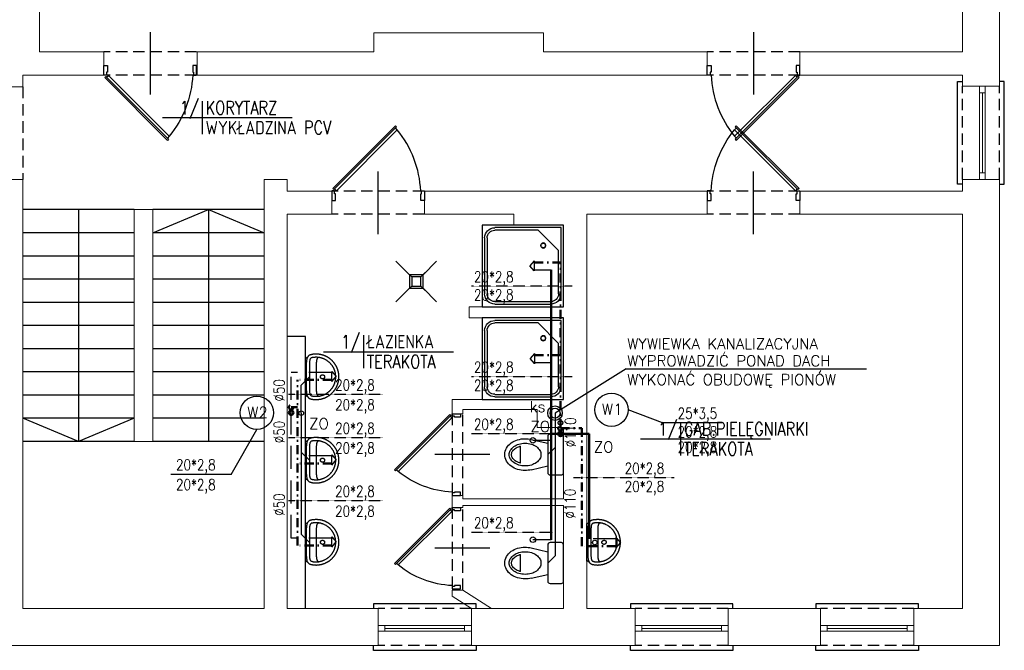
# Model space of a CAD drawing. Header units: millimetres. Extents: x -2603 to 1446, y -6775 to 6616.
# Tile 70 of 74: x -1007 to 79, y 2836 to 3531. Entities that reach past the tile are written whole.
import ezdxf
from ezdxf.enums import TextEntityAlignment as Align

# ---------------------------------------------------------------- set-up
doc = ezdxf.new("R2010")
doc.units = ezdxf.units.MM
for name, pattern in [('ACAD_ISO12W100', [21, 12, -3, 0, -3, 0, -3]), ('DASHDOT', [1, 0.5, -0.25, 0, -0.25]), ('DASHED', [19.05, 12.7, -6.35]), ('DASHED2', [0.375, 0.25, -0.125])]:
    doc.linetypes.add(name, pattern=pattern)
doc.layers.get('0').update_dxf_attribs({"color": 252})
for name, color, linetype in [('1-OPIS-POM', 252, 'Continuous'), ('I-DRZWI', 252, 'Continuous'), ('I-MEBLE', 252, 'Continuous'), ('I-NAD', 252, 'DASHED'), ('I-SCIANA', 252, 'Continuous'), ('I-WIDOK', 252, 'Continuous'), ('IS CWU', 4, 'DASHDOT'), ('IS cwu cyrkulacja', 3, 'ACAD_ISO12W100'), ('IS kan odp', 36, 'Continuous'), ('IS kan odp opis', 7, 'Continuous'), ('IS KAN_S_OPIS', 2, 'Continuous'), ('IS KAN_SAN_RURY', 1, 'Continuous'), ('IS opis woda', 7, 'DASHED2'), ('IS WODA opis', 2, 'Continuous'), ('MK_IS W_CWU', 5, 'DASHED'), ('MK_IS W_Z', 5, 'Continuous')]:
    doc.layers.add(name, color=color, linetype=linetype)
doc.layers.add('I-OKNA', color=252, linetype='Continuous', lineweight=5)
doc.layers.add('IS woda w', color=5, linetype='Continuous', lineweight=40)
doc.styles.add('ROMANS', font='romans.shx', dxfattribs={"width": 0.75})
doc.styles.add('TECH', font='simplex.shx')

# ---------------------------------------------------------------- blocks, each defined once
blk = doc.blocks.new('D90')
blk.add_line((32.6, 45), (-28.01, 45))
for points in [[(-9.17, 87.25), (-9.17, 90), (0.01, 90), (0.01, 86.33), (-6.42, 86.33), (-6.42, 87.25)], [(-72.56, 61.83), (-11.68, 0.94), (-10.61, 2.01), (-71.49, 62.91)], [(-9.18, 2.76), (-9.18, 0), (0, 0), (0, 3.67), (-6.43, 3.67), (-6.43, 2.76)]]:
    blk.add_lwpolyline(points, close=True)
blk.add_lwpolyline([(-11.26, 2.66), (-9.48, 4.45), (-68.56, 63.55), (-70.35, 61.76)])
blk.add_arc((-4.56, -14.51), 100.94, 92.61856, 129.34871)
blk = doc.blocks.new('OPIS-POM')
for p, q in [((0, 25), (0, -25)), ((-60, 0), (135, 0))]:
    blk.add_line(p, q)
at = {"style": 'ROMANS', "width": 0.8, "flags": 4}
blk.add_attdef('NR', text='', height=20, dxfattribs=at).set_placement((-5, 5), align=Align.RIGHT)
blk.add_attdef('NAZWA', (5, 5), '', height=20, dxfattribs=at)
blk.add_attdef('POW.', text='', height=20, dxfattribs=at).set_placement((-5, -5), align=Align.TOP_RIGHT)
blk.add_attdef('POSADZKA', text='', height=20, dxfattribs=at).set_placement((5, -5), align=Align.TOP_LEFT)
blk = doc.blocks.new('umywalk50')
for points in [[(11.4, -2.5), (11.1, -2.1), (10.9, -1.7), (10.7, -1.4), (10.5, -1), (10.4, -0.5), (10.4, 0), (-10.4, 0), (-31.3, 0), (-31.3, -0.5), (-31.4, -1), (-31.5, -1.4), (-31.7, -1.7), (-32, -2.1), (-32.3, -2.5)], [(-31.8, -15), (-31.7, -14.8), (-31.7, -14.6), (-31.6, -14.4), (-31.6, -14.2), (-31.5, -14), (-31.4, -13.9), (-31.3, -13.7), (-31.2, -13.5), (-31, -13.4), (-30.9, -13.3), (-30.7, -13.1), (-30.5, -13), (-30.3, -12.9), (-30.1, -12.8), (-29.8, -12.7), (-29.5, -12.6), (-29.2, -12.5), (-28.9, -12.4), (-28.5, -12.4), (-28.1, -12.3), (-27.6, -12.2), (-27.2, -12.2), (-26.7, -12.2), (-26.1, -12.1), (-25.5, -12.1), (-24.9, -12.1), (-24.2, -12), (-23.5, -12), (-22.8, -12), (-22, -12), (-10.5, -12), (1, -12), (1.8, -12), (2.6, -12), (3.3, -12), (4, -12.1), (4.6, -12.1), (5.2, -12.1), (5.7, -12.2), (6.2, -12.2), (6.7, -12.3), (7.1, -12.3), (7.5, -12.4), (7.9, -12.4), (8.3, -12.5), (8.6, -12.6), (8.9, -12.7), (9.1, -12.8), (9.4, -12.9), (9.6, -13), (9.8, -13.1), (9.9, -13.3), (10.1, -13.4), (10.2, -13.5), (10.3, -13.7), (10.4, -13.9), (10.5, -14), (10.6, -14.2), (10.7, -14.4), (10.7, -14.6), (10.8, -14.8), (10.8, -15)]]:
    blk.add_lwpolyline(points)
for points in [[(14.6, -12), (14.6, -12.4), (14.5, -12.7), (14.5, -13.1), (14.5, -13.5), (14.5, -13.8), (14.5, -14.2), (14.4, -14.5), (14.4, -14.9), (14.3, -15.3), (14.3, -15.6), (14.2, -16), (14.2, -16.3), (14.1, -16.7), (14.1, -17), (14, -17.4), (13.9, -17.7), (13.8, -18), (13.7, -18.4), (13.6, -18.7), (13.5, -19.1), (13.4, -19.4), (13.3, -19.7), (13.2, -20), (13.1, -20.4), (13, -20.7), (12.9, -21), (12.8, -21.3), (12.6, -21.7), (12.5, -22), (12.3, -22.3), (12.2, -22.6), (12, -22.9), (11.9, -23.2), (11.7, -23.5), (11.6, -23.8), (11.4, -24.1), (11.2, -24.4), (11.1, -24.7), (10.9, -25), (10.7, -25.3), (10.5, -25.6), (10.3, -25.9), (10.2, -26.2), (10, -26.5), (9.8, -26.7), (9.6, -27), (9.3, -27.3), (9.1, -27.5), (8.9, -27.8), (8.7, -28.1), (8.5, -28.3), (8.3, -28.6), (8, -28.8), (7.8, -29.1), (7.6, -29.3), (7.3, -29.6), (7.1, -29.8), (6.8, -30.1), (6.6, -30.3), (6.3, -30.5), (6.1, -30.8), (5.8, -31), (5.6, -31.2), (5.3, -31.4), (5.1, -31.6), (4.8, -31.8), (4.5, -32), (4.2, -32.2), (4, -32.4), (3.7, -32.6), (3.4, -32.8), (3.1, -33), (2.8, -33.2), (2.5, -33.4), (2.2, -33.6), (1.9, -33.7), (1.6, -33.9), (1.3, -34.1), (1, -34.2), (0.7, -34.4), (0.4, -34.5), (0.1, -34.7), (-0.2, -34.8), (-0.5, -35), (-0.8, -35.1), (-1.1, -35.2), (-1.5, -35.4), (-1.8, -35.5), (-2.1, -35.6), (-2.4, -35.7), (-2.8, -35.8), (-3.1, -35.9), (-3.4, -36), (-3.8, -36.1), (-4.1, -36.2), (-4.5, -36.3), (-4.8, -36.4), (-5.1, -36.5), (-5.5, -36.5), (-5.8, -36.6), (-6.2, -36.7), (-6.5, -36.7), (-6.9, -36.8), (-7.2, -36.8), (-7.6, -36.9), (-7.9, -36.9), (-8.3, -37), (-8.7, -37), (-9, -37), (-9.4, -37), (-9.7, -37), (-10.1, -37), (-10.5, -37), (-10.5, -37), (-10.8, -37), (-11.2, -37), (-11.6, -37), (-11.9, -37), (-12.3, -37), (-12.7, -37), (-13, -36.9), (-13.4, -36.9), (-13.7, -36.8), (-14.1, -36.8), (-14.4, -36.7), (-14.8, -36.7), (-15.1, -36.6), (-15.5, -36.5), (-15.8, -36.5), (-16.2, -36.4), (-16.5, -36.3), (-16.8, -36.2), (-17.2, -36.1), (-17.5, -36), (-17.8, -35.9), (-18.2, -35.8), (-18.5, -35.7), (-18.8, -35.6), (-19.2, -35.5), (-19.5, -35.4), (-19.8, -35.2), (-20.1, -35.1), (-20.4, -35), (-20.8, -34.8), (-21.1, -34.7), (-21.4, -34.5), (-21.7, -34.4), (-22, -34.2), (-22.3, -34.1), (-22.6, -33.9), (-22.9, -33.7), (-23.2, -33.6), (-23.5, -33.4), (-23.8, -33.2), (-24.1, -33), (-24.3, -32.8), (-24.6, -32.6), (-24.9, -32.4), (-25.2, -32.2), (-25.5, -32), (-25.7, -31.8), (-26, -31.6), (-26.3, -31.4), (-26.5, -31.2), (-26.8, -31), (-27, -30.8), (-27.3, -30.5), (-27.6, -30.3), (-27.8, -30.1), (-28, -29.8), (-28.3, -29.6), (-28.5, -29.3), (-28.8, -29.1), (-29, -28.8), (-29.2, -28.6), (-29.4, -28.3), (-29.7, -28.1), (-29.9, -27.8), (-30.1, -27.5), (-30.3, -27.3), (-30.5, -27), (-30.7, -26.7), (-30.9, -26.4), (-31.1, -26.2), (-31.3, -25.9), (-31.5, -25.6), (-31.7, -25.3), (-31.8, -25), (-32, -24.7), (-32.2, -24.4), (-32.4, -24.1), (-32.5, -23.8), (-32.7, -23.5), (-32.8, -23.2), (-33, -22.9), (-33.1, -22.6), (-33.3, -22.3), (-33.4, -22), (-33.6, -21.7), (-33.7, -21.3), (-33.8, -21), (-34, -20.7), (-34.1, -20.4), (-34.2, -20), (-34.3, -19.7), (-34.4, -19.4), (-34.5, -19), (-34.6, -18.7), (-34.7, -18.4), (-34.8, -18), (-34.9, -17.7), (-34.9, -17.3), (-35, -17), (-35.1, -16.7), (-35.1, -16.3), (-35.2, -16), (-35.2, -15.6), (-35.3, -15.3), (-35.3, -14.9), (-35.4, -14.5), (-35.4, -14.2), (-35.4, -13.8), (-35.5, -13.5), (-35.5, -13.1), (-35.5, -12.7), (-35.5, -12.4), (-35.5, -12), (-35.5, -12), (-35.5, -11.7), (-35.5, -11.2), (-35.5, -10.7), (-35.4, -10.2), (-35.4, -9.6), (-35.4, -9.2), (-35.3, -8.7), (-35.3, -8.4), (-35.2, -8), (-35.2, -7.5), (-35.1, -7.1), (-35, -6.7), (-34.9, -6.4), (-34.8, -6), (-34.7, -5.6), (-34.6, -5.3), (-34.5, -5), (-34.4, -4.7), (-34.2, -4.4), (-34, -4.1), (-33.9, -3.9), (-33.7, -3.6), (-33.5, -3.4), (-33.2, -3.2), (-33, -3), (-32.7, -2.8), (-32.5, -2.6), (-32.1, -2.4), (-31.8, -2.3), (-31.5, -2.1), (-31.1, -2), (-30.7, -1.8), (-30.3, -1.7), (-29.8, -1.6), (-29.4, -1.5), (-29.4, -1.5), (-29, -1.4), (-28.6, -1.4), (-28.2, -1.3), (-27.8, -1.2), (-27.4, -1.2), (-26.9, -1.1), (-26.5, -1.1), (-26, -1), (-25.6, -1), (-25.1, -1), (-24.6, -1), (-10.5, -1), (3.7, -1), (4.2, -1), (4.6, -1), (5.1, -1.1), (5.5, -1.1), (6, -1.1), (6.4, -1.2), (6.8, -1.2), (7.3, -1.3), (7.7, -1.4), (8, -1.4), (8.4, -1.5), (8.9, -1.6), (9.3, -1.7), (9.8, -1.8), (10.2, -2), (10.5, -2.1), (10.9, -2.3), (11.2, -2.4), (11.5, -2.6), (11.8, -2.8), (12.1, -3), (12.3, -3.2), (12.5, -3.4), (12.7, -3.6), (12.9, -3.9), (13.1, -4.1), (13.3, -4.4), (13.4, -4.7), (13.5, -5), (13.7, -5.3), (13.8, -5.7), (13.9, -6), (14, -6.4), (14.1, -6.7), (14.2, -7.1), (14.2, -7.5), (14.3, -8), (14.4, -8.4), (14.4, -8.7), (14.4, -9.2), (14.5, -9.7), (14.5, -10.2), (14.5, -10.7), (14.5, -11.2), (14.6, -11.7)], [(-10.5, -33.5), (-11, -33.5), (-11.6, -33.5), (-12.1, -33.5), (-12.7, -33.4), (-13.1, -33.4), (-13.5, -33.3), (-13.9, -33.2), (-14.3, -33.2), (-14.7, -33.1), (-15.1, -33), (-15.5, -32.9), (-15.9, -32.8), (-16.3, -32.7), (-16.7, -32.6), (-17.1, -32.5), (-17.5, -32.4), (-17.9, -32.2), (-18.3, -32.1), (-18.7, -31.9), (-19.1, -31.7), (-19.5, -31.5), (-19.9, -31.3), (-20.3, -31.1), (-20.7, -30.9), (-21.1, -30.7), (-21.4, -30.5), (-21.8, -30.3), (-22.1, -30.1), (-22.5, -29.8), (-22.8, -29.6), (-23.2, -29.4), (-23.5, -29.1), (-23.8, -28.9), (-24.1, -28.6), (-24.4, -28.3), (-24.7, -28.1), (-25.1, -27.8), (-25.4, -27.5), (-25.7, -27.2), (-26, -26.9), (-26.3, -26.6), (-26.6, -26.3), (-26.8, -25.9), (-27.1, -25.6), (-27.4, -25.3), (-27.6, -24.9), (-27.9, -24.6), (-28.1, -24.2), (-28.4, -23.9), (-28.6, -23.5), (-28.9, -23.2), (-29.9, -21.3), (-30, -20.9), (-30.2, -20.6), (-30.4, -20.2), (-30.5, -19.8), (-30.7, -19.4), (-30.8, -19), (-30.9, -18.7), (-31, -18.3), (-31.2, -17.9), (-31.3, -17.5), (-31.4, -17.1), (-31.5, -16.7), (-31.5, -16.3), (-31.6, -15.9), (-31.7, -15.6), (-31.8, -15.2), (-31.8, -14.8), (-31.9, -14.4), (-31.9, -14), (-31.9, -13.6), (-32, -13.2), (-32, -12.8), (-32, -12.4), (-32, -11.9), (-32, -11.5), (-32, -11.1), (-32, -10.7), (-31.9, -10.3), (-31.9, -9.9), (-31.9, -9.5), (-31.8, -9), (-31.8, -8.6), (-31.7, -8.2), (-31.7, -7.8), (-31.6, -7.4), (-31.5, -7), (-31.4, -6.6), (-31.2, -6.3), (-31, -6.1), (-30.8, -5.8), (-30.5, -5.6), (-30.2, -5.4), (-29.9, -5.3), (-29.5, -5.1), (-29.2, -5), (-28.8, -4.9), (-28.4, -4.8), (-27.9, -4.7), (-27.5, -4.7), (-27.1, -4.6), (-26.7, -4.6), (-26.3, -4.6), (-25.9, -4.5), (-25.5, -4.5), (-25.2, -4.5), (-24.9, -4.5), (-24.6, -4.5), (-10.5, -4.5), (3.7, -4.5), (4, -4.5), (4.3, -4.5), (4.6, -4.5), (5, -4.5), (5.4, -4.6), (5.8, -4.6), (6.2, -4.6), (6.6, -4.7), (7, -4.7), (7.4, -4.8), (7.8, -4.9), (8.2, -5), (8.6, -5.1), (9, -5.3), (9.3, -5.4), (9.6, -5.6), (9.9, -5.8), (10.1, -6.1), (10.3, -6.3), (10.4, -6.6), (10.5, -7), (10.6, -7.4), (10.7, -7.8), (10.8, -8.2), (10.9, -8.6), (10.9, -9), (10.9, -9.5), (11, -9.9), (11, -10.3), (11, -10.7), (11, -11.1), (11, -11.5), (11, -11.9), (11, -12.4), (11, -12.8), (11, -13.2), (11, -13.6), (11, -14), (10.9, -14.4), (10.9, -14.8), (10.8, -15.2), (10.7, -15.6), (10.7, -16), (10.6, -16.3), (10.5, -16.7), (10.4, -17.1), (10.3, -17.5), (10.2, -17.9), (10.1, -18.3), (10, -18.7), (9.8, -19), (9.7, -19.4), (9.6, -19.8), (9.4, -20.2), (9.3, -20.6), (9.1, -20.9), (8.9, -21.3), (8.9, -21.3), (7.9, -23.2), (7.7, -23.5), (7.5, -23.9), (7.2, -24.2), (7, -24.6), (6.7, -24.9), (6.4, -25.3), (6.2, -25.6), (5.9, -25.9), (5.6, -26.3), (5.3, -26.6), (5, -26.9), (4.7, -27.2), (4.4, -27.5), (4.1, -27.8), (3.8, -28.1), (3.5, -28.3), (3.2, -28.6), (2.9, -28.9), (2.5, -29.1), (2.2, -29.4), (1.9, -29.6), (1.5, -29.8), (1.2, -30.1), (0.9, -30.3), (0.5, -30.5), (0.1, -30.7), (-0.2, -30.9), (-0.6, -31.1), (-1, -31.3), (-1.4, -31.5), (-1.8, -31.7), (-2.3, -31.9), (-2.7, -32.1), (-3.1, -32.2), (-3.1, -32.2), (-3.5, -32.4), (-3.9, -32.5), (-4.3, -32.6), (-4.7, -32.7), (-5.1, -32.8), (-5.5, -32.9), (-5.8, -33), (-6.2, -33.1), (-6.6, -33.2), (-7, -33.2), (-7.4, -33.3), (-7.9, -33.4), (-8.3, -33.4), (-8.8, -33.5), (-9.4, -33.5), (-9.9, -33.5)], [(-8.2, -19), (-8.2, -19), (-8.2, -18.9), (-8.2, -18.9), (-8.2, -18.9), (-8.2, -18.9), (-8.2, -18.8), (-8.2, -18.8), (-8.2, -18.8), (-8.2, -18.8), (-8.2, -18.7), (-8.2, -18.7), (-8.2, -18.7), (-8.2, -18.7), (-8.2, -18.6), (-8.2, -18.6), (-8.2, -18.6), (-8.2, -18.6), (-8.2, -18.5), (-8.2, -18.5), (-8.2, -18.5), (-8.2, -18.5), (-8.2, -18.4), (-8.3, -18.4), (-8.3, -18.4), (-8.3, -18.4), (-8.3, -18.3), (-8.3, -18.3), (-8.3, -18.3), (-8.3, -18.3), (-8.3, -18.2), (-8.3, -18.2), (-8.3, -18.2), (-8.3, -18.2), (-8.3, -18.1), (-8.4, -18.1), (-8.4, -18.1), (-8.4, -18.1), (-8.4, -18), (-8.4, -18), (-8.4, -18), (-8.4, -18), (-8.4, -17.9), (-8.4, -17.9), (-8.5, -17.9), (-8.5, -17.9), (-8.5, -17.8), (-8.5, -17.8), (-8.5, -17.8), (-8.5, -17.8), (-8.5, -17.8), (-8.6, -17.7), (-8.6, -17.7), (-8.6, -17.7), (-8.6, -17.7), (-8.6, -17.6), (-8.6, -17.6), (-8.6, -17.6), (-8.7, -17.6), (-8.7, -17.6), (-8.7, -17.5), (-8.7, -17.5), (-8.7, -17.5), (-8.7, -17.5), (-8.8, -17.5), (-8.8, -17.4), (-8.8, -17.4), (-8.8, -17.4), (-8.8, -17.4), (-8.9, -17.4), (-8.9, -17.3), (-8.9, -17.3), (-8.9, -17.3), (-8.9, -17.3), (-8.9, -17.3), (-9, -17.3), (-9, -17.2), (-9, -17.2), (-9, -17.2), (-9, -17.2), (-9.1, -17.2), (-9.1, -17.2), (-9.1, -17.1), (-9.1, -17.1), (-9.2, -17.1), (-9.2, -17.1), (-9.2, -17.1), (-9.2, -17.1), (-9.2, -17.1), (-9.3, -17), (-9.3, -17), (-9.3, -17), (-9.3, -17), (-9.4, -17), (-9.4, -17), (-9.4, -17), (-9.4, -16.9), (-9.4, -16.9), (-9.5, -16.9), (-9.5, -16.9), (-9.5, -16.9), (-9.5, -16.9), (-9.6, -16.9), (-9.6, -16.9), (-9.6, -16.9), (-9.6, -16.9), (-9.7, -16.8), (-9.7, -16.8), (-9.7, -16.8), (-9.7, -16.8), (-9.8, -16.8), (-9.8, -16.8), (-9.8, -16.8), (-9.8, -16.8), (-9.9, -16.8), (-9.9, -16.8), (-9.9, -16.8), (-9.9, -16.8), (-10, -16.8), (-10, -16.7), (-10, -16.7), (-10, -16.7), (-10.1, -16.7), (-10.1, -16.7), (-10.1, -16.7), (-10.1, -16.7), (-10.2, -16.7), (-10.2, -16.7), (-10.2, -16.7), (-10.3, -16.7), (-10.3, -16.7), (-10.3, -16.7), (-10.3, -16.7), (-10.4, -16.7), (-10.4, -16.7), (-10.4, -16.7), (-10.4, -16.7), (-10.5, -16.7), (-10.5, -16.7), (-10.5, -16.7), (-10.5, -16.7), (-10.6, -16.7), (-10.6, -16.7), (-10.6, -16.7), (-10.6, -16.7), (-10.7, -16.7), (-10.7, -16.7), (-10.7, -16.7), (-10.8, -16.7), (-10.8, -16.7), (-10.8, -16.7), (-10.8, -16.7), (-10.9, -16.7), (-10.9, -16.7), (-10.9, -16.7), (-10.9, -16.7), (-11, -16.7), (-11, -16.8), (-11, -16.8), (-11, -16.8), (-11.1, -16.8), (-11.1, -16.8), (-11.1, -16.8), (-11.1, -16.8), (-11.2, -16.8), (-11.2, -16.8), (-11.2, -16.8), (-11.2, -16.8), (-11.3, -16.8), (-11.3, -16.8), (-11.3, -16.8), (-11.3, -16.9), (-11.4, -16.9), (-11.4, -16.9), (-11.4, -16.9), (-11.4, -16.9), (-11.5, -16.9), (-11.5, -16.9), (-11.5, -16.9), (-11.5, -16.9), (-11.5, -17), (-11.6, -17), (-11.6, -17), (-11.6, -17), (-11.6, -17), (-11.7, -17), (-11.7, -17), (-11.7, -17.1), (-11.7, -17.1), (-11.8, -17.1), (-11.8, -17.1), (-11.8, -17.1), (-11.8, -17.1), (-11.8, -17.1), (-11.9, -17.2), (-11.9, -17.2), (-11.9, -17.2), (-11.9, -17.2), (-11.9, -17.2), (-12, -17.2), (-12, -17.3), (-12, -17.3), (-12, -17.3), (-12, -17.3), (-12.1, -17.3), (-12.1, -17.3), (-12.1, -17.4), (-12.1, -17.4), (-12.1, -17.4), (-12.2, -17.4), (-12.2, -17.4), (-12.2, -17.5), (-12.2, -17.5), (-12.2, -17.5), (-12.2, -17.5), (-12.3, -17.5), (-12.3, -17.6), (-12.3, -17.6), (-12.3, -17.6), (-12.3, -17.6), (-12.3, -17.6), (-12.4, -17.7), (-12.4, -17.7), (-12.4, -17.7), (-12.4, -17.7), (-12.4, -17.7), (-12.4, -17.8), (-12.4, -17.8), (-12.5, -17.8), (-12.5, -17.8), (-12.5, -17.9), (-12.5, -17.9), (-12.5, -17.9), (-12.5, -17.9), (-12.5, -18), (-12.5, -18), (-12.6, -18), (-12.6, -18), (-12.6, -18), (-12.6, -18.1), (-12.6, -18.1), (-12.6, -18.1), (-12.6, -18.1), (-12.6, -18.2), (-12.6, -18.2), (-12.6, -18.2), (-12.7, -18.2), (-12.7, -18.3), (-12.7, -18.3), (-12.7, -18.3), (-12.7, -18.3), (-12.7, -18.4), (-12.7, -18.4), (-12.7, -18.4), (-12.7, -18.4), (-12.7, -18.5), (-12.7, -18.5), (-12.7, -18.5), (-12.7, -18.5), (-12.7, -18.6), (-12.7, -18.6), (-12.8, -18.6), (-12.8, -18.7), (-12.8, -18.7), (-12.8, -18.7), (-12.8, -18.7), (-12.8, -18.8), (-12.8, -18.8), (-12.8, -18.8), (-12.8, -18.8), (-12.8, -18.9), (-12.8, -18.9), (-12.8, -18.9), (-12.8, -18.9), (-12.8, -19), (-12.8, -19), (-12.8, -19), (-12.8, -19), (-12.8, -19.1), (-12.8, -19.1), (-12.8, -19.1), (-12.8, -19.2), (-12.8, -19.2), (-12.8, -19.2), (-12.8, -19.2), (-12.8, -19.3), (-12.8, -19.3), (-12.8, -19.3), (-12.8, -19.3), (-12.8, -19.4), (-12.7, -19.4), (-12.7, -19.4), (-12.7, -19.4), (-12.7, -19.5), (-12.7, -19.5), (-12.7, -19.5), (-12.7, -19.5), (-12.7, -19.6), (-12.7, -19.6), (-12.7, -19.6), (-12.7, -19.6), (-12.7, -19.7), (-12.7, -19.7), (-12.7, -19.7), (-12.7, -19.7), (-12.6, -19.8), (-12.6, -19.8), (-12.6, -19.8), (-12.6, -19.8), (-12.6, -19.9), (-12.6, -19.9), (-12.6, -19.9), (-12.6, -19.9), (-12.6, -20), (-12.6, -20), (-12.5, -20), (-12.5, -20), (-12.5, -20.1), (-12.5, -20.1), (-12.5, -20.1), (-12.5, -20.1), (-12.5, -20.1), (-12.5, -20.2), (-12.4, -20.2), (-12.4, -20.2), (-12.4, -20.2), (-12.4, -20.3), (-12.4, -20.3), (-12.4, -20.3), (-12.4, -20.3), (-12.3, -20.3), (-12.3, -20.4), (-12.3, -20.4), (-12.3, -20.4), (-12.3, -20.4), (-12.3, -20.5), (-12.2, -20.5), (-12.2, -20.5), (-12.2, -20.5), (-12.2, -20.5), (-12.2, -20.6), (-12.2, -20.6), (-12.1, -20.6), (-12.1, -20.6), (-12.1, -20.6), (-12.1, -20.6), (-12.1, -20.7), (-12, -20.7), (-12, -20.7), (-12, -20.7), (-12, -20.7), (-12, -20.8), (-11.9, -20.8), (-11.9, -20.8), (-11.9, -20.8), (-11.9, -20.8), (-11.9, -20.8), (-11.8, -20.9), (-11.8, -20.9), (-11.8, -20.9), (-11.8, -20.9), (-11.8, -20.9), (-11.7, -20.9), (-11.7, -20.9), (-11.7, -21), (-11.7, -21), (-11.6, -21), (-11.6, -21), (-11.6, -21), (-11.6, -21), (-11.6, -21), (-11.5, -21), (-11.5, -21.1), (-11.5, -21.1), (-11.5, -21.1), (-11.4, -21.1), (-11.4, -21.1), (-11.4, -21.1), (-11.4, -21.1), (-11.3, -21.1), (-11.3, -21.1), (-11.3, -21.2), (-11.3, -21.2), (-11.2, -21.2), (-11.2, -21.2), (-11.2, -21.2), (-11.2, -21.2), (-11.1, -21.2), (-11.1, -21.2), (-11.1, -21.2), (-11.1, -21.2), (-11, -21.2), (-11, -21.2), (-11, -21.2), (-11, -21.2), (-10.9, -21.3), (-10.9, -21.3), (-10.9, -21.3), (-10.9, -21.3), (-10.8, -21.3), (-10.8, -21.3), (-10.8, -21.3), (-10.8, -21.3), (-10.7, -21.3), (-10.7, -21.3), (-10.7, -21.3), (-10.7, -21.3), (-10.6, -21.3), (-10.6, -21.3), (-10.6, -21.3), (-10.5, -21.3), (-10.5, -21.3), (-10.5, -21.3), (-10.5, -21.3), (-10.4, -21.3), (-10.4, -21.3), (-10.4, -21.3), (-10.4, -21.3), (-10.3, -21.3), (-10.3, -21.3), (-10.3, -21.3), (-10.3, -21.3), (-10.2, -21.3), (-10.2, -21.3), (-10.2, -21.3), (-10.2, -21.3), (-10.1, -21.3), (-10.1, -21.3), (-10.1, -21.3), (-10, -21.3), (-10, -21.3), (-10, -21.2), (-10, -21.2), (-9.9, -21.2), (-9.9, -21.2), (-9.9, -21.2), (-9.9, -21.2), (-9.8, -21.2), (-9.8, -21.2), (-9.8, -21.2), (-9.8, -21.2), (-9.7, -21.2), (-9.7, -21.2), (-9.7, -21.2), (-9.7, -21.2), (-9.6, -21.1), (-9.6, -21.1), (-9.6, -21.1), (-9.6, -21.1), (-9.5, -21.1), (-9.5, -21.1), (-9.5, -21.1), (-9.5, -21.1), (-9.5, -21.1), (-9.4, -21), (-9.4, -21), (-9.4, -21), (-9.4, -21), (-9.3, -21), (-9.3, -21), (-9.3, -21), (-9.3, -21), (-9.2, -20.9), (-9.2, -20.9), (-9.2, -20.9), (-9.2, -20.9), (-9.2, -20.9), (-9.1, -20.9), (-9.1, -20.9), (-9.1, -20.8), (-9.1, -20.8), (-9.1, -20.8), (-9, -20.8), (-9, -20.8), (-9, -20.8), (-9, -20.7), (-9, -20.7), (-8.9, -20.7), (-8.9, -20.7), (-8.9, -20.7), (-8.9, -20.7), (-8.9, -20.6), (-8.8, -20.6), (-8.8, -20.6), (-8.8, -20.6), (-8.8, -20.6), (-8.8, -20.5), (-8.7, -20.5), (-8.7, -20.5), (-8.7, -20.5), (-8.7, -20.5), (-8.7, -20.4), (-8.7, -20.4), (-8.6, -20.4), (-8.6, -20.4), (-8.6, -20.4), (-8.6, -20.3), (-8.6, -20.3), (-8.6, -20.3), (-8.6, -20.3), (-8.5, -20.2), (-8.5, -20.2), (-8.5, -20.2), (-8.5, -20.2), (-8.5, -20.2), (-8.5, -20.1), (-8.5, -20.1), (-8.4, -20.1), (-8.4, -20.1), (-8.4, -20), (-8.4, -20), (-8.4, -20), (-8.4, -20), (-8.4, -19.9), (-8.4, -19.9), (-8.4, -19.9), (-8.3, -19.9), (-8.3, -19.8), (-8.3, -19.8), (-8.3, -19.8), (-8.3, -19.8), (-8.3, -19.7), (-8.3, -19.7), (-8.3, -19.7), (-8.3, -19.7), (-8.3, -19.6), (-8.3, -19.6), (-8.3, -19.6), (-8.2, -19.6), (-8.2, -19.5), (-8.2, -19.5), (-8.2, -19.5), (-8.2, -19.5), (-8.2, -19.4), (-8.2, -19.4), (-8.2, -19.4), (-8.2, -19.4), (-8.2, -19.3), (-8.2, -19.3), (-8.2, -19.3), (-8.2, -19.3), (-8.2, -19.2), (-8.2, -19.2), (-8.2, -19.2), (-8.2, -19.2), (-8.2, -19.1), (-8.2, -19.1), (-8.2, -19.1), (-8.2, -19.1), (-8.2, -19), (-8.2, -19)]]:
    blk.add_lwpolyline(points, close=True)
blk = doc.blocks.new('kratka')
for p, q in [((-15, 0), (-30, 15)), ((0, 0), (15, 15)), ((-30, -30), (-15, -15)), ((15, -30), (0, -15))]:
    blk.add_line(p, q)
blk.add_lwpolyline([(0, 0), (-15, 0), (-15, -15), (0, -15)], close=True)
blk = doc.blocks.new('natrysk90')
for p, q in [((-90, -90), (-90, 0)), ((-90, 0), (0, 0)), ((0, 0), (0, -90)), ((-90, -90), (-90, 0)), ((-90, 0), (0, 0)), ((-90, -90), (-90, 0)), ((-90, 0), (0, 0)), ((-87.2, -75.9), (-87.2, -2.8)), ((-87.2, -2.8), (-14.1, -2.8)), ((-87.2, -75.9), (-87.2, -2.8)), ((-87.2, -2.8), (-14.1, -2.8)), ((-87.2, -75.9), (-87.2, -2.8)), ((-87.2, -2.8), (-14.1, -2.8)), ((-84.4, -28.1), (-61.9, -5.6)), ((-84.4, -28.1), (-61.9, -5.6)), ((-84.4, -28.1), (-61.9, -5.6)), ((-61.9, -5.6), (-14.1, -5.6)), ((-61.9, -5.6), (-14.1, -5.6)), ((-61.9, -5.6), (-14.1, -5.6)), ((0, 0), (0, -90)), ((0, 0), (0, -90)), ((-5.6, -14.1), (-5.6, -75.9)), ((-5.6, -14.1), (-5.6, -75.9)), ((-5.6, -14.1), (-5.6, -75.9)), ((-2.8, -14.1), (-2.8, -75.9)), ((-2.8, -14.1), (-2.8, -75.9)), ((-2.8, -14.1), (-2.8, -75.9)), ((-84.4, -75.9), (-84.4, -28.1)), ((-84.4, -75.9), (-84.4, -28.1)), ((-84.4, -75.9), (-84.4, -28.1)), ((-14.1, -84.4), (-75.9, -84.4)), ((-14.1, -84.4), (-75.9, -84.4)), ((-14.1, -84.4), (-75.9, -84.4)), ((0, -90), (-90, -90)), ((0, -90), (-90, -90)), ((0, -90), (-90, -90)), ((-14.1, -87.2), (-75.9, -87.2)), ((-14.1, -87.2), (-75.9, -87.2)), ((-14.1, -87.2), (-75.9, -87.2))]:
    blk.add_line(p, q)
blk.add_circle((-67.5, -22.5), 2.81)
blk.add_circle((-67.5, -22.5), 2.81)
blk.add_circle((-67.5, -22.5), 2.81)
for centre, radius, start, end in [((-14.1, -14.1), 11.2, 0, 90), ((-14.1, -14.1), 11.2, 0, 90), ((-14.1, -14.1), 11.2, 0, 90), ((-14.1, -14.1), 8.44, 0, 90), ((-14.1, -14.1), 8.44, 0, 90), ((-14.1, -14.1), 8.44, 0, 90), ((-75.9, -75.9), 11.2, 180, 270), ((-75.9, -75.9), 11.2, 180, 270), ((-75.9, -75.9), 11.2, 180, 270), ((-75.9, -75.9), 8.44, 180, 270), ((-75.9, -75.9), 8.44, 180, 270), ((-75.9, -75.9), 8.44, 180, 270), ((-14.1, -75.9), 8.44, 270, 0), ((-14.1, -75.9), 11.2, 270, 0), ((-14.1, -75.9), 8.44, 270, 0), ((-14.1, -75.9), 11.2, 270, 0), ((-14.1, -75.9), 8.44, 270, 0), ((-14.1, -75.9), 11.2, 270, 0)]:
    blk.add_arc(centre, radius, start, end)
blk = doc.blocks.new('wc')
for p, q in [((20, 0), (-20, 0)), ((-22.5, -2.5), (-22.5, -15)), ((22.5, -15), (22.5, -2.5)), ((-20, -17.5), (20, -17.5)), ((-16.7, -35.7), (-12.5, -17.5)), ((16.7, -35.7), (12.5, -17.5)), ((9.4, -47.6), (-9.4, -47.6))]:
    blk.add_line(p, q)
blk.add_lwpolyline([(12.5, -42.5, -0.072039), (11.5, -49.4, -0.083339), (8.8, -54.9, -0.106661), (4.5, -58.8, -0.132138), (0, -60, -0.132138), (-4.5, -58.8, -0.106661), (-8.8, -54.9, -0.083339), (-11.5, -49.4, -0.072039), (-12.5, -42.5, -0.072039), (-11.5, -35.6, -0.083339), (-8.8, -30.1, -0.106661), (-4.5, -26.2, -0.132138), (0, -25, -0.132138), (4.5, -26.2, -0.106661), (8.8, -30.1, -0.083339), (11.5, -35.6, -0.072039)], format="xyb", close=True)
for points in [[(17.5, -42.5, -0.072039), (16.3, -50.8, -0.083339), (12.9, -57.8, -0.106661), (7.1, -63.1, -0.132138), (0, -65, -0.132138), (-7.1, -63.1, -0.106661), (-12.9, -57.8, -0.083339), (-16.3, -50.8, -0.072039), (-17.5, -42.5, -0.05824), (-16.7, -35.7, -0.083339)], [(16.7, -35.7, -0.05824), (17.5, -42.5, -0.072039)], [(9.4, -47.6, -0.013234), (9.1, -48.7, -0.083339), (6.8, -53.4, -0.106661), (3.3, -56.6, -0.132138), (0, -57.5, -0.132138), (-3.3, -56.6, -0.106661), (-6.8, -53.4, -0.083339), (-9.1, -48.7, -0.013234), (-9.4, -47.6, -0.072039)]]:
    blk.add_lwpolyline(points, format="xyb")
for centre, start, end in [((-20, -2.5), 90, 180), ((20, -2.5), 0, 90), ((-20, -15), 180, 270), ((20, -15), 270, 0)]:
    blk.add_arc(centre, 2.5, start, end)

msp = doc.modelspace()

# ---------------------------------------------------------------- linework, layer by layer
at = {"layer": 'I-NAD'}
for points in [[(-811.9, 3495.6), (-914.1, 3495.6)], [(-146.2, 3495.6), (-248.4, 3495.6)], [(-811.9, 3470.1), (-914.1, 3470.1)], [(-146.2, 3470.1), (-248.4, 3470.1)], [(-1003.3, 3457.2), (-1003.3, 3355)], [(33, 3355), (33, 3457.7)], [(73.9, 3355), (73.9, 3457.7)], [(-560.4, 3342.2), (-662.6, 3342.2)], [(-146.2, 3342.2), (-248.4, 3342.2)], [(-560.4, 3316.7), (-662.6, 3316.7)], [(-146.2, 3316.7), (-248.4, 3316.7)], [(-530, 3096.5), (-530, 3007.8)], [(-518, 3006.5), (-518, 3096.5)], [(-530, 2993.3), (-530, 2903.3)], [(-518, 2902), (-518, 2993.3)], [(-508.7, 2881.8), (-611.5, 2881.8)], [(-225.3, 2881.8), (-328.1, 2881.8)], [(-20.7, 2881.8), (-123.5, 2881.8)], [(-508.7, 2840.9), (-611.5, 2840.9)], [(-225.3, 2840.9), (-328.1, 2840.9)], [(-20.7, 2840.9), (-123.5, 2840.9)]]:
    msp.add_lwpolyline(points, dxfattribs=at)
at = {"layer": 'I-OKNA'}
for points in [[(51.8, 3355), (51.8, 3457.7)], [(58.2, 3355), (58.2, 3457.7)], [(58.2, 3450.4), (51.8, 3450.4)], [(55.1, 3362.3), (55.1, 3450.4)], [(58.2, 3362.3), (51.8, 3362.3)], [(-508.7, 2862.9), (-611.5, 2862.9)], [(-508.7, 2856.6), (-611.5, 2856.6)], [(-604.1, 2856.6), (-604.1, 2862.9)], [(-516.1, 2859.8), (-604.1, 2859.8)], [(-516.1, 2856.6), (-516.1, 2862.9)], [(-225.3, 2862.9), (-328.1, 2862.9)], [(-225.3, 2856.6), (-328.1, 2856.6)], [(-320.7, 2856.6), (-320.7, 2862.9)], [(-232.6, 2859.8), (-320.7, 2859.8)], [(-232.6, 2856.6), (-232.6, 2862.9)], [(-20.7, 2862.9), (-123.5, 2862.9)], [(-20.7, 2856.6), (-123.5, 2856.6)], [(-116.1, 2856.6), (-116.1, 2862.9)], [(-28, 2859.8), (-116.1, 2859.8)], [(-28, 2856.6), (-28, 2862.9)]]:
    msp.add_lwpolyline(points, dxfattribs=at)
at = {"layer": 'I-SCIANA', "lineweight": 0}
for points in [[(-46.3, 4027.6), (73.9, 4027.6), (73.9, 3457.3)], [(-984.9, 3986.7), (-984.9, 3495.6)], [(-46.3, 3986.7), (33, 3986.7), (33, 3495.6)], [(-616.2, 3495.6), (-616.2, 3516.6), (-429, 3516.6), (-429, 3495.6)], [(-914.1, 3495.6), (-984.9, 3495.6)], [(-914.1, 3470), (-914.1, 3495.6)], [(-616.2, 3495.6), (-811.2, 3495.6)], [(-811.2, 3470.1), (-811.2, 3495.6)], [(-429, 3495.6), (-248.4, 3495.6)], [(-248.4, 3470.1), (-248.4, 3495.6)], [(33, 3495.6), (-146.2, 3495.6)], [(-146.2, 3470.1), (-146.2, 3495.6)], [(-914.1, 3470), (-1003.3, 3470)], [(-1003.3, 3470), (-1003.3, 3457.2)], [(-248.4, 3470.1), (-811.2, 3470.1)], [(33, 3470.1), (-146.2, 3470.1)], [(33, 3470.1), (33, 3457.3)], [(-1003.3, 3457.2), (-1028.9, 3457.2)], [(58.2, 3457.7), (33, 3457.7)], [(58.2, 3457.7), (73.9, 3457.7)], [(-1003.3, 3355), (-1028.9, 3355)], [(-1003.3, 2881.8), (-1003.3, 3355)], [(-737.3, 2881.8), (-737.3, 3355)], [(-711.7, 3355), (-737.3, 3355)], [(-711.7, 3355), (-711.7, 3342.2)], [(33, 3355), (33, 3342.2)], [(33, 3355), (73.9, 3355)], [(58.2, 3355), (33, 3355)], [(58.2, 3355), (73.9, 3355)], [(73.9, 3355), (73.9, 2840.9)], [(-662.6, 3342.2), (-711.7, 3342.2)], [(-662.6, 3316.6), (-662.6, 3342.2)], [(-248.4, 3342.2), (-560.4, 3342.2)], [(-560.4, 3316.6), (-560.4, 3342.2)], [(-248.4, 3316.6), (-248.4, 3342.2)], [(33, 3342.2), (-146.2, 3342.2)], [(-146.2, 3316.6), (-146.2, 3342.2)], [(-880.6, 3065.9), (-880.6, 3321.7)], [(-860.1, 3321.7), (-880.6, 3321.7)], [(-860.1, 3065.9), (-860.1, 3321.7)], [(-662.6, 3316.6), (-711.7, 3316.6)], [(-711.7, 3093.6), (-711.7, 3316.6)], [(-461.7, 3316.6), (-560.4, 3316.6)], [(-406.9, 3304.6), (-461.7, 3304.6), (-461.7, 3316.6)], [(-248.4, 3316.6), (-381.3, 3316.6)], [(-381.3, 2881.8), (-381.3, 3316.6)], [(33, 3316.6), (-146.2, 3316.6)], [(33, 3316.6), (33, 2881.8), (-20.7, 2881.8)], [(-406.9, 3214.6), (-406.9, 3304.6)], [(-511.1, 3202.3), (-511.1, 3214.6)], [(-406.9, 3214.6), (-511.1, 3214.6)], [(-406.9, 3202.3), (-511.1, 3202.3)], [(-406.9, 3112.3), (-406.9, 3202.3)], [(-406.9, 3112.3), (-530, 3112.3)], [(-530, 3112.3), (-530, 3096.5)], [(-518, 3096.5), (-530, 3096.5)], [(-436.1, 3101.1), (-518, 3101.1)], [(-518, 3101.1), (-518, 3096.5)], [(-518, 3101.1), (-518, 3096.5)], [(-436.1, 3101.1), (-436.1, 3081.5), (-406.9, 3081.5)], [(-711.7, 2881.8), (-711.7, 3093.6)], [(-406.9, 3002.6), (-406.9, 3081.5)], [(-860.1, 3065.9), (-880.6, 3065.9)], [(-518, 3006.5), (-530, 3006.5)], [(-530, 3006.5), (-530, 2995.3)], [(-518, 3006.5), (-518, 3002.6)], [(-518, 3006.5), (-518, 3002.6)], [(-406.9, 3002.6), (-518, 3002.6)], [(-530, 2995.3), (-530, 2995.3)], [(-530, 2995.3), (-530, 2993.3), (-518, 2993.3), (-518, 2995.3)], [(-406.9, 2995.3), (-518, 2995.3)], [(-406.9, 2881.8), (-406.9, 2995.3)], [(-518, 2902), (-530, 2902)], [(-530, 2902), (-530, 2895.4), (-508.7, 2881.8)], [(-518, 2902), (-486.3, 2881.8)], [(-737.3, 2881.8), (-1003.3, 2881.8)], [(-611, 2881.8), (-711.7, 2881.8)], [(-611.5, 2856.6), (-611.5, 2881.8)], [(-406.9, 2881.8), (-508.7, 2881.8)], [(-508.7, 2881.8), (-508.7, 2840.9)], [(-508.7, 2856.6), (-508.7, 2881.8)], [(-327.6, 2881.8), (-381.3, 2881.8)], [(-328.1, 2856.6), (-328.1, 2881.8)], [(-123, 2881.8), (-225.3, 2881.8)], [(-225.3, 2881.8), (-225.3, 2840.9)], [(-225.3, 2856.6), (-225.3, 2881.8)], [(-123.5, 2856.6), (-123.5, 2881.8)], [(-20.7, 2881.8), (-20.7, 2840.9)], [(-20.7, 2856.6), (-20.7, 2881.8)], [(-611.5, 2856.6), (-611.5, 2840.9)], [(-508.7, 2856.6), (-508.7, 2840.9)], [(-328.1, 2856.6), (-328.1, 2840.9)], [(-225.3, 2856.6), (-225.3, 2840.9)], [(-123.5, 2856.6), (-123.5, 2840.9)], [(-20.7, 2856.6), (-20.7, 2840.9)], [(-611, 2840.9), (-1102.6, 2840.9)], [(-327.6, 2840.9), (-508.7, 2840.9)], [(-123, 2840.9), (-225.3, 2840.9)], [(73.9, 2840.9), (-20.7, 2840.9)]]:
    msp.add_lwpolyline(points, dxfattribs=at)
at = {"layer": 'I-WIDOK'}
for points in [[(33, 3349.7), (27.7, 3349.7), (27.7, 3462.9), (33, 3462.9)], [(73.9, 3349.7), (79.2, 3349.7), (79.2, 3462.9), (73.9, 3462.9)], [(-880.6, 3321.7), (-1003.3, 3321.7)], [(-941.9, 3321.7), (-941.9, 3065.9)], [(-737.3, 3321.7), (-860.1, 3321.7)], [(-860.1, 3296.1), (-798.7, 3321.7), (-737.3, 3296.1)], [(-798.7, 3321.7), (-798.7, 3065.9)], [(-880.6, 3296.1), (-1003.3, 3296.1)], [(-737.3, 3296.1), (-860.1, 3296.1)], [(-880.6, 3270.5), (-1003.3, 3270.5)], [(-737.3, 3270.5), (-860.1, 3270.5)], [(-880.6, 3244.9), (-1003.3, 3244.9)], [(-737.3, 3244.9), (-860.1, 3244.9)], [(-880.6, 3219.4), (-1003.3, 3219.4)], [(-737.3, 3219.4), (-860.1, 3219.4)], [(-880.6, 3193.8), (-1003.3, 3193.8)], [(-737.3, 3193.8), (-860.1, 3193.8)], [(-691.8, 3181.8), (-711.7, 3181.8)], [(-691.8, 2881.8), (-691.8, 3181.8)], [(-880.6, 3168.2), (-1003.3, 3168.2)], [(-737.3, 3168.2), (-860.1, 3168.2)], [(-880.6, 3142.6), (-1003.3, 3142.6)], [(-737.3, 3142.6), (-860.1, 3142.6)], [(-880.6, 3117.1), (-1003.3, 3117.1)], [(-737.3, 3117.1), (-860.1, 3117.1)], [(-880.6, 3091.5), (-1003.3, 3091.5)], [(-880.6, 3091.5), (-941.9, 3065.9), (-1003.3, 3091.5)], [(-737.3, 3091.5), (-860.1, 3091.5)], [(-880.6, 3065.9), (-1003.3, 3065.9)], [(-737.3, 3065.9), (-860.1, 3065.9)], [(-503.4, 2881.8), (-503.4, 2887), (-616.7, 2887), (-616.7, 2881.8)], [(-220.1, 2881.8), (-220.1, 2887), (-333.3, 2887), (-333.3, 2881.8)], [(-15.5, 2881.8), (-15.5, 2887), (-128.7, 2887), (-128.7, 2881.8)], [(-503.4, 2840.9), (-503.4, 2835.6), (-616.7, 2835.6), (-616.7, 2840.9)], [(-220.1, 2840.9), (-220.1, 2835.6), (-333.3, 2835.6), (-333.3, 2840.9)], [(-15.5, 2840.9), (-15.5, 2835.6), (-128.7, 2835.6), (-128.7, 2840.9)]]:
    msp.add_lwpolyline(points, dxfattribs=at)
at = {"layer": 'IS CWU', "lineweight": 50, "ltscale": 20}
for p, q in [((-439.4, 3263.5), (-410.4, 3263.5)), ((-410.4, 3080.5), (-410.4, 3263.5)), ((-439.1, 3161.2), (-410.4, 3161.2)), ((-700.4, 2951.3), (-700.4, 3133.8)), ((-662.5, 3133.8), (-700.4, 3133.8)), ((-707.4, 3103.7), (-700.4, 3103.7)), ((-410.4, 3080.5), (-386.9, 3080.5)), ((-386.9, 2950.4), (-386.9, 3080.5)), ((-662.5, 3041.8), (-700.4, 3041.8)), ((-662.5, 2951.3), (-700.4, 2951.3)), ((-349.1, 2950.4), (-386.9, 2950.4))]:
    msp.add_line(p, q, dxfattribs=at)
for centre in [(-707.4, 3103.7), (-410.4, 3080.5)]:
    msp.add_circle(centre, 2.5, dxfattribs=at)
at = {"layer": 'IS cwu cyrkulacja', "ltscale": 200}
msp.add_circle((-410.4, 3086.5), 2.5, dxfattribs=at)
at = {"layer": 'IS kan odp', "ltscale": 50}
for p, q in [((-687.3, 3137.2), (-696.3, 3128.2)), ((-696.3, 3097.2), (-696.3, 3128.2)), ((-696.3, 3097.2), (-696.3, 2963.8)), ((-416.4, 3097.2), (-416.4, 2940)), ((-687.3, 3045.3), (-696.3, 3054.3)), ((-424.4, 3051.5), (-416.4, 3059.5)), ((-687.3, 2954.7), (-696.3, 2963.8)), ((-424.4, 2931.9), (-416.4, 2940))]:
    msp.add_line(p, q, dxfattribs=at)
at = {"layer": 'IS KAN_S_OPIS'}
for q in [(-416.4, 3097.2), (-73, 3146)]:
    msp.add_line((-338, 3146), q, dxfattribs=at)
at = {"layer": 'IS KAN_SAN_RURY', "linetype": 'Continuous'}
for p, q in [((-579.5, 3252.4), (-574.5, 3247.4)), ((-559.5, 3252.4), (-564.5, 3247.4)), ((-579.5, 3232.4), (-574.5, 3237.4)), ((-559.5, 3232.4), (-564.5, 3237.4))]:
    msp.add_line(p, q, dxfattribs=at)
msp.add_lwpolyline([(-574.5, 3237.4), (-564.5, 3237.4), (-564.5, 3247.4), (-574.5, 3247.4)], close=True, dxfattribs=at)
for centre, radius in [((-429.4, 3282.1), 2.5), ((-429.4, 3179.8), 2.5), ((-696.3, 3097.2), 2.5), ((-416.4, 3097.2, 26.7), 8), ((-416.4, 3097.2), 8), ((-416.4, 3097.2, 26.7), 8), ((-416.4, 3097.2, 26.7), 5.5), ((-416.4, 3097.2), 5.5), ((-416.4, 3097.2, 26.7), 5.5), ((-372.5, 2954.5), 2.5)]:
    msp.add_circle(centre, radius, dxfattribs=at)
at = {"layer": 'IS opis woda'}
for p, q in [((-397.5, 3237.1, 53.4), (-508.4, 3237.1, 53.4)), ((-397.5, 3137.4, 53.4), (-508.4, 3137.4, 53.4)), ((-606.2, 3117.8, 53.4), (-710.4, 3117.8, 53.4)), ((-418.7, 3074.4, 53.4), (-508.4, 3074.4, 53.4)), ((-606.2, 3070, 53.4), (-710.4, 3070, 53.4)), ((-285.1, 3025.8, 53.4), (-396, 3025.8, 53.4)), ((-606.2, 3000.5, 53.4), (-710.4, 3000.5, 53.4)), ((-418.7, 2965.7, 53.4), (-508.4, 2965.7, 53.4))]:
    msp.add_line(p, q, dxfattribs=at)
at = {"layer": 'IS opis woda', "linetype": 'ByBlock'}
for p, q in [((-297.7, 3086.5, 53.4), (-335.7, 3101)), ((-231.5, 3086.5, 53.4), (-297.7, 3086.5, 53.4)), ((-773.8, 3029.6, 53.4), (-745.3, 3079.2)), ((-773.8, 3029.6, 53.4), (-840, 3029.6, 53.4))]:
    msp.add_line(p, q, dxfattribs=at)
at = {"layer": 'IS WODA opis'}
for centre in [(-354.1, 3101), (-745.3, 3097.6)]:
    msp.add_circle(centre, 18.4, dxfattribs=at)
at = {"layer": 'IS woda w', "lineweight": 50}
for p, q in [((-420.7, 2957.6, 53.4), (-420.7, 3255.3, 53.4)), ((-410.4, 3074.5), (-420.7, 3074.5, 53.4)), ((-410.4, 3074.5), (-378.7, 3074.5)), ((-378.7, 2958.6), (-378.7, 3074.5))]:
    msp.add_line(p, q, dxfattribs=at)
for centre in [(-707.4, 3097.7), (-410.4, 3074.5)]:
    msp.add_circle(centre, 2.5, dxfattribs=at)
at = {"layer": 'MK_IS W_CWU', "ltscale": 2}
for p, q in [((-439.4, 3265.3), (-444.2, 3259.7)), ((-439.4, 3254.1), (-444.2, 3259.7)), ((-439.4, 3265.2), (-439.4, 3254)), ((-439.4, 3255.3), (-420.7, 3255.3)), ((-439.1, 3163), (-443.9, 3157.4)), ((-439.1, 3162.9), (-439.1, 3151.7)), ((-439.1, 3151.8), (-443.9, 3157.4)), ((-439.1, 3153), (-420.7, 3153)), ((-662.5, 3142), (-707.4, 3142)), ((-707.4, 2959.5), (-707.4, 3142)), ((-662.5, 3132.1), (-662.5, 3143.3)), ((-662.5, 3143.2), (-657.8, 3137.6)), ((-662.5, 3132), (-657.8, 3137.6)), ((-662.5, 3050), (-692.2, 3050)), ((-662.5, 3040.1), (-662.5, 3051.3)), ((-662.5, 3051.2), (-657.8, 3045.6)), ((-662.5, 3040), (-657.8, 3045.6)), ((-662.5, 2959.5), (-707.4, 2959.5)), ((-662.5, 2949.6), (-662.5, 2960.8)), ((-662.5, 2960.7), (-657.8, 2955.1)), ((-662.5, 2949.5), (-657.8, 2955.1)), ((-349.1, 2958.6), (-378.7, 2958.6)), ((-349.1, 2948.7), (-349.1, 2959.9)), ((-349.1, 2959.8), (-344.3, 2954.2)), ((-349.1, 2948.6), (-344.3, 2954.2))]:
    msp.add_line(p, q, dxfattribs=at)
at = {"layer": 'MK_IS W_Z'}
for p, q in [((-420.7, 3067.2, 53.4), (-440.8, 3067.2, 53.4)), ((-420.7, 2957.6, 53.4), (-440.8, 2957.6, 53.4))]:
    msp.add_line(p, q, dxfattribs=at)
for centre in [(-440.8, 3067.2, 53.4), (-440.8, 2957.6, 53.4)]:
    msp.add_circle(centre, 3.05, dxfattribs=at)

# ---------------------------------------------------------------- block references
at = {"layer": '1-OPIS-POM', "xscale": 0.7338239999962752, "yscale": 0.7338239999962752, "zscale": 0.7338240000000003}
for p, values in [((-805.5, 3423.1), {'NR': '1/', 'NAZWA': 'KORYTARZ', 'POSADZKA': 'WYKŁADZINA PCV'}), ((-627.6, 3165), {'NR': '1/', 'NAZWA': 'ŁAZIENKA', 'POSADZKA': 'TERAKOTA'}), ((-277.9, 3068.9), {'NR': '1/', 'NAZWA': 'GAB.PIELĘGNIARKI', 'POSADZKA': 'TERAKOTA'})]:
    msp.add_blockref('OPIS-POM', p, dxfattribs=at).add_auto_attribs(values)
at = {"layer": 'I-DRZWI'}
for p, xscale, yscale, zscale, rotation in [((-914.1, 3480.5), -1.135835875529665, 1.135835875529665, 1.135835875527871, 270), ((-146.2, 3480.5), 1.135835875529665, 1.135835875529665, 1.135835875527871, 90), ((-662.6, 3331.8), 1.135835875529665, 1.135835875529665, 1.135835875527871, 270), ((-146.2, 3331.8), -1.135835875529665, 1.135835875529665, 1.135835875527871, 90), ((-520.8, 3096.5), -1.000010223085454, 1.00001022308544, 1.000010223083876, 180), ((-520.8, 2993.3), -1.000010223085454, 1.00001022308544, 1.000010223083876, 180)]:
    msp.add_blockref('D90', p, dxfattribs=dict(at, xscale=xscale, yscale=yscale, zscale=zscale, rotation=rotation))
at = {"layer": 'I-MEBLE', "xscale": -1}
for p in [(-496.9, 3304.6), (-496.9, 3202.3)]:
    msp.add_blockref('natrysk90', p, dxfattribs=at)
at = {"layer": 'I-MEBLE', "xscale": -1, "rotation": 90}
for p in [(-691.8, 3126.8), (-691.8, 3034.8), (-691.8, 2944.3), (-381.3, 2944.3)]:
    msp.add_blockref('umywalk50', p, dxfattribs=at)
at = {"layer": 'I-MEBLE', "rotation": 270}
for p in [(-406.9, 3051.5), (-406.9, 2931.9)]:
    msp.add_blockref('wc', p, dxfattribs=at)
at = {"layer": 'I-WIDOK'}
msp.add_blockref('kratka', (-562, 3249.9), dxfattribs=at)

# ---------------------------------------------------------------- texts
at = {"layer": 'IS kan odp opis', "style": 'TECH', "width": 0.8}
for s, p in [('∅50', (-714.7, 3110)), ('∅50', (-714.7, 3064)), ('∅110', (-393.4, 3059.6)), ('∅50', (-714.7, 2983.9)), ('∅110', (-393.9, 2981))]:
    msp.add_text(s, height=12, rotation=90, dxfattribs=at).set_placement(p)
at = {"layer": 'IS KAN_S_OPIS', "style": 'TECH'}
for s, p in [('WYWIEWKA KANALIZACYJNA', (-336.8, 3167.7)), ('WYPROWADZIĆ PONAD DACH', (-336.8, 3148.9)), ('WYKONAĆ OBUDOWĘ PIONÓW', (-336.8, 3128.2)), ('ks', (-444.4, 3098.4)), ('ZO', (-687.5, 3079.5)), ('ZO', (-443.5, 3076.5)), ('ZO', (-373.6, 3053.8))]:
    msp.add_text(s, height=12, dxfattribs=at).set_placement(p)
at = {"layer": 'IS opis woda', "style": 'TECH', "width": 0.8}
for s, p in [('20*2,8', (-505.8, 3241.6)), ('20*2,8', (-505.8, 3221.6)), ('20*2,8', (-505.8, 3141.9)), ('20*2,8', (-658.9, 3122.3)), ('20*2,8', (-505.8, 3121.9)), ('20*2,8', (-658.9, 3100.4)), ('25*3,5', (-281.1, 3091)), ('20*2,8', (-658.9, 3074.5)), ('20*2,8', (-505.8, 3078.9)), ('20*2,8', (-281.1, 3070.5)), ('20*2,8', (-658.9, 3052.7)), ('20*2,8', (-281.1, 3053.6)), ('20*2,8', (-834.4, 3034.2)), ('20*2,8', (-339.5, 3030.3)), ('20*2,8', (-834.4, 3012.3)), ('20*2,8', (-339.5, 3010.3)), ('20*2,8', (-658.9, 3005)), ('20*2,8', (-658.9, 2983.1)), ('20*2,8', (-505.8, 2970.2))]:
    msp.add_text(s, height=12, dxfattribs=at).set_placement(p)
at = {"layer": 'IS WODA opis', "style": 'TECH'}
for s, p in [('W1', (-364.5, 3095.4)), ('W2', (-755.8, 3092))]:
    msp.add_text(s, height=12, dxfattribs=at).set_placement(p)

doc.saveas('drawing.dxf')
